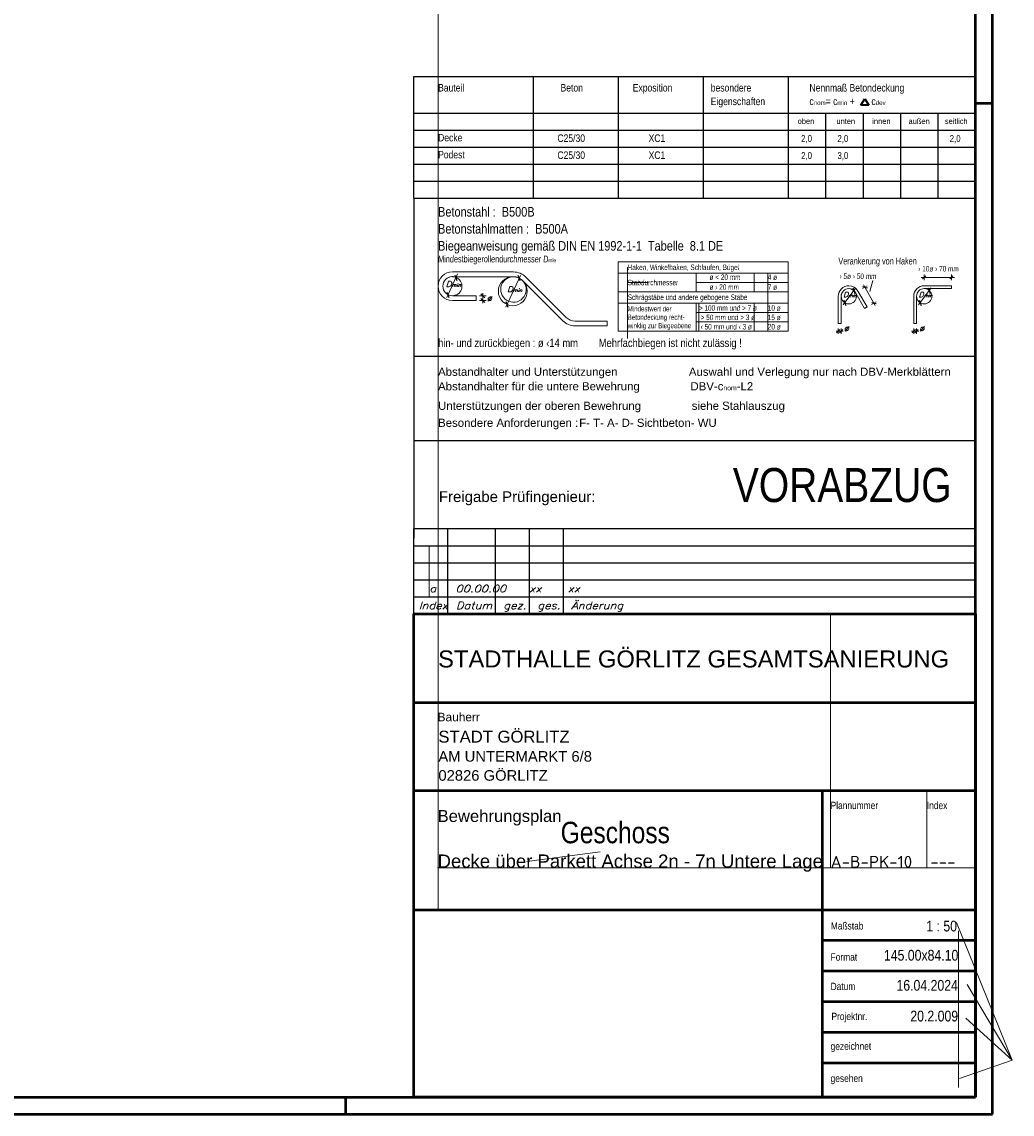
# Model space of a CAD drawing. Header units: millimetres. Extents: x -434 to 93, y -20 to 74.
# Tile 20 of 26: x 58 to 73, y 0 to 16. Entities that reach past the tile are written whole.
import ezdxf
from ezdxf.enums import TextEntityAlignment as Align

# ---------------------------------------------------------------- set-up
doc = ezdxf.new("R2010")
doc.units = ezdxf.units.MM
doc.styles.add('Arial', font='arial.ttf')
doc.styles.add('Arial Narrow', font='ARIALN.TTF')
doc.styles.add('isocp', font='isocp', dxfattribs={"width": 1.1})
doc.styles.add('Italic', font='Italic', dxfattribs={"width": 1.15})
doc.styles.add('msoutlook', font='msoutlook', dxfattribs={"width": 0.7, "oblique": 1.570796})

msp = doc.modelspace()

# ---------------------------------------------------------------- linework, layer by layer
at = {"color": 4, "linetype": 'Continuous', "lineweight": 50}
for p, q in [((72.5, 0), (72.5, 42.05)), ((72.25, 0.25), (72.25, 41.8)), ((64, 0.25), (64, 7.35)), ((64, 7.35), (72.25, 7.35)), ((72.25, 7.35), (72.25, 1.749996)), ((64, 6.05), (72.25, 6.05)), ((72.25, 5), (72.25, 4.75)), ((72.25, 4.75), (64, 4.75)), ((70, 4.75), (70, 0.25)), ((64, 3), (72.25, 3)), ((72.25, 2.55), (70, 2.55)), ((72.25, 2.1), (70, 2.1)), ((72.25, 1.65), (70, 1.65)), ((72.25, 1.749996), (72.25, 0.25)), ((72.25, 1.2), (70, 1.2)), ((72.25, 0.75), (70, 0.75)), ((1, 0.25), (72.25, 0.25)), ((72.25, 0.25), (64, 0.25)), ((0, 0), (72.5, 0))]:
    msp.add_line(p, q, dxfattribs=at)
at = {"color": 9, "linetype": 'Continuous', "lineweight": 0}
for p, q in [((64.354747, 7.35), (64.354747, 17.315944)), ((67.139623, 12.444265), (67.139623, 12.356689)), ((67.139623, 12.356689), (67.139623, 12.081689)), ((67.139623, 12.219189), (67.440064, 12.219189)), ((69.198223, 11.504189), (69.198223, 12.356689)), ((67.139623, 12.081689), (67.139623, 11.397265)), ((68.185426, 11.504189), (68.185426, 11.916689)), ((64.225366, 8.35), (64.225366, 7.6)), ((64.354747, 3), (64.354747, 7.35)), ((70.122953, 7.35), (70.122953, 3.619985)), ((71.5368, 4.75), (71.5368, 3.619985)), ((66.734672, 3.856308), (65.660109, 3.711655)), ((64.347521, 3.619985), (72.25, 3.619985)), ((72.790547, 0.791789), (71.972896, 2.814547)), ((72.001833, 2.695755), (72.001833, 0.393371)), ((72.790547, 0.791789), (72.12725, 1.905571)), ((72.790547, 0.791789), (72.1101, 1.408207)), ((72.790547, 0.791789), (72.018419, 0.525538))]:
    msp.add_line(p, q, dxfattribs=at)
at = {"color": 3, "linetype": 'Continuous', "lineweight": 25}
for p, q in [((64, 13.459069), (64, 15.247881)), ((64, 15.247881), (72.25, 15.247881)), ((64, 15.247881), (72.25, 15.247881)), ((65.75, 15.247881), (65.75, 13.459069)), ((67, 15.247881), (67, 13.459069)), ((68.25, 15.247881), (68.25, 13.459069)), ((69.5, 15.247881), (69.5, 13.459069)), ((72.25, 15.247881), (72.25, 13.459069)), ((64, 14.709069), (72.25, 14.709069)), ((70.05, 14.709069), (70.05, 13.459069)), ((70.6, 14.709069), (70.6, 13.459069)), ((71.15, 14.709069), (71.15, 13.459069)), ((71.7, 14.709069), (71.7, 13.459069)), ((72.25, 14.709069), (72.25, 13.459069)), ((64, 14.459069), (72.25, 14.459069)), ((64, 14.209069), (72.25, 14.209069)), ((64, 13.959069), (72.25, 13.959069)), ((64, 13.709069), (72.25, 13.709069)), ((64, 13.459069), (64, 8.465)), ((64, 13.459069), (72.25, 13.459069)), ((72.25, 8.465), (72.25, 13.459069)), ((64.636711, 12.244123), (64.607689, 12.323859)), ((65.561485, 12.243255), (65.532464, 12.32299)), ((71.474947, 12.270987), (71.522947, 12.318987)), ((71.872875, 12.270987), (71.920875, 12.318987)), ((64.48551, 12.078696), (64.514531, 11.998961)), ((65.041457, 11.994202), (64.981457, 12.054202)), ((70.448388, 12.140386), (70.477409, 12.06065)), ((70.593343, 12.159929), (70.658811, 12.141987)), ((71.557175, 12.140386), (71.586196, 12.06065)), ((65.041457, 11.924202), (64.981457, 11.984202)), ((65.351294, 11.937939), (65.380315, 11.858203)), ((70.315395, 11.960502), (70.344417, 11.880767)), ((70.726454, 11.92632), (70.791922, 11.908379)), ((71.424182, 11.960502), (71.453204, 11.880767)), ((70.259555, 11.528189), (70.211555, 11.480189)), ((70.253555, 11.480189), (70.301555, 11.528189)), ((71.368342, 11.528189), (71.320342, 11.480189)), ((71.362342, 11.480189), (71.410342, 11.528189)), ((64, 11.138194), (72.25, 11.138194)), ((64, 9.898099), (72.25, 9.898099)), ((64, 7.35), (64, 8.6)), ((72.25, 8.6), (64, 8.6)), ((64.5, 7.35), (64.5, 8.6)), ((65.2, 7.35), (65.2, 8.6)), ((65.7, 7.35), (65.7, 8.6)), ((66.2, 7.35), (66.2, 8.6)), ((72.25, 7.35), (72.25, 8.6)), ((64, 8.35), (72.25, 8.35)), ((64, 8.1), (72.25, 8.1)), ((64, 7.85), (72.25, 7.85)), ((64, 7.6), (72.25, 7.6))]:
    msp.add_line(p, q, dxfattribs=at)
at = {"color": 2, "linetype": 'Continuous', "lineweight": 35}
for p, q in [((70.565349, 14.825248), (70.623669, 14.920073)), ((70.68199, 14.825248), (70.565349, 14.825248)), ((70.623669, 14.920073), (70.68199, 14.825248))]:
    msp.add_line(p, q, dxfattribs=at)
at = {"color": 4, "linetype": 'Continuous', "lineweight": 50, "ltscale": 0.2}
for p, q in [((72.5, 14.85), (72.25, 14.85)), ((63, 0), (63, 0.25))]:
    msp.add_line(p, q, dxfattribs=at)
at = {"color": 5, "linetype": 'Continuous', "lineweight": 18}
for p, q in [((67, 12.521689), (67, 11.504189)), ((67, 12.521689), (69.5, 12.521689)), ((69.5, 12.521689), (69.5, 11.504189)), ((64.565372, 12.374202), (65.462247, 12.374202)), ((64.480997, 11.999856), (64.642334, 12.345845)), ((65.462247, 12.304202), (64.565372, 12.304202)), ((65.347996, 11.856412), (65.563982, 12.319595)), ((66.186749, 11.657365), (65.59483, 12.249284)), ((66.236247, 11.706862), (65.644327, 12.298782)), ((67, 12.356689), (69.5, 12.356689)), ((68.14735, 12.356689), (68.14735, 12.081689)), ((68.14735, 12.219189), (69.5, 12.219189)), ((69, 12.356689), (69, 12.081689)), ((70.698275, 12.085377), (70.743941, 12.246551)), ((71.454157, 12.294987), (71.944333, 12.294987)), ((71.498947, 12.334987), (71.498947, 12.254987)), ((71.896875, 12.334987), (71.896875, 12.254987)), ((65.011457, 11.914202), (65.011457, 12.064202)), ((67, 12.081689), (69.5, 12.081689)), ((70.305391, 11.890211), (70.491962, 12.142565)), ((70.621017, 11.838619), (70.487906, 12.072227)), ((70.524397, 12.09302), (70.657509, 11.859412)), ((70.660831, 12.170761), (70.591323, 12.131155)), ((70.607498, 12.183564), (70.779908, 11.880987)), ((71.414178, 11.890211), (71.600749, 12.142565)), ((71.498947, 12.171031), (71.896875, 12.171031)), ((71.896875, 12.129031), (71.498947, 12.129031)), ((71.896875, 12.129031), (71.896875, 12.171031)), ((64.565372, 12.024202), (64.915372, 12.024202)), ((64.565372, 11.954202), (64.915372, 11.954202)), ((64.915372, 11.954202), (64.915372, 12.024202)), ((64.961457, 12.024202), (65.061457, 12.024202)), ((64.961457, 11.954202), (65.061457, 11.954202)), ((67, 11.916689), (69.5, 11.916689)), ((68.14735, 11.916689), (68.14735, 11.504189)), ((69, 11.916689), (69, 11.504189)), ((70.23566, 12.016531), (70.23566, 11.618603)), ((70.27766, 12.016531), (70.27766, 11.618603)), ((70.793942, 11.937153), (70.724434, 11.897547)), ((71.344447, 11.618603), (71.344447, 12.016531)), ((71.386447, 12.016531), (71.386447, 11.618603)), ((68.14735, 11.779189), (69.5, 11.779189)), ((70.27766, 11.712582), (70.27766, 11.792582)), ((70.621017, 11.838619), (70.657509, 11.859412)), ((66.368829, 11.651945), (66.840505, 11.651945)), ((66.840505, 11.581945), (66.368829, 11.581945)), ((66.840505, 11.651945), (66.840505, 11.581945)), ((68.14735, 11.641689), (69.5, 11.641689)), ((70.27766, 11.618603), (70.23566, 11.618603)), ((71.386447, 11.618603), (71.344447, 11.618603)), ((67, 11.504189), (69.5, 11.504189)), ((70.309555, 11.504189), (70.203555, 11.504189)), ((70.235555, 11.464189), (70.235555, 11.544189)), ((70.277555, 11.544189), (70.277555, 11.464189)), ((71.418342, 11.504189), (71.312342, 11.504189)), ((71.344342, 11.464189), (71.344342, 11.544189)), ((71.386342, 11.544189), (71.386342, 11.464189))]:
    msp.add_line(p, q, dxfattribs=at)
for centre, radius in [((65.452998, 12.090662), 0.2125), ((70.39016, 12.016531), 0.112069), ((71.498947, 12.016531), 0.112068)]:
    msp.add_circle(centre, radius, dxfattribs=at)
for centre, radius, start, end in [((64.565372, 12.164827), 0.210625, 90, 270), ((65.462247, 12.116702), 0.2575, 45, 90), ((64.565372, 12.164827), 0.140625, 90, 180), ((64.565372, 12.164827), 0.140625, 270, 119.6747369), ((65.462247, 12.116702), 0.1875, 44.9997839, 90), ((64.565372, 12.164827), 0.140625, 180, 270), ((70.39016, 12.016531), 0.1545, 90, 180), ((70.39016, 12.016531), 0.1125, 90, 180), ((70.39016, 12.016531), 0.1545, 29.6747344, 90), ((70.39016, 12.016531), 0.1125, 29.674636, 90), ((71.498947, 12.016531), 0.1545, 90, 180), ((71.498947, 12.016531), 0.1125, 90, 180), ((66.368829, 11.839445), 0.2575, 225, 270), ((66.368829, 11.839445), 0.1875, 225.0002161, 270)]:
    msp.add_arc(centre, radius, start, end, dxfattribs=at)
at = {"color": 9, "linetype": 'Continuous', "lineweight": 0}
msp.add_arc((65.462247, 12.116702), 0.1875, 90, 44.9997839, dxfattribs=at)

# ---------------------------------------------------------------- texts
at = {"color": 2, "lineweight": 35}
for s, height, style, p in [('Bauteil', 0.11, 'Arial Narrow', (64.354747, 15.025248)), ('Beton', 0.11, 'Arial Narrow', (66.154136, 15.025248)), ('Exposition', 0.11, 'Arial Narrow', (67.215807, 15.025248)), ('besondere', 0.11, 'Arial Narrow', (68.361283, 15.025248)), ('Nennmaß Betondeckung', 0.11, 'Arial Narrow', (69.811905, 15.025248)), ('Eigenschaften', 0.11, 'Arial Narrow', (68.361283, 14.825248)), ('Decke', 0.11, 'Arial Narrow', (64.354747, 14.292747)), ('C25/30', 0.11, 'Arial Narrow', (66.108002, 14.284592)), ('XC1', 0.11, 'Arial Narrow', (67.448032, 14.284592)), ('2,0', 0.1, 'Arial Narrow', (69.689655, 14.284592)), ('2,0', 0.1, 'Arial Narrow', (70.22313, 14.284592)), ('2,0', 0.1, 'Arial Narrow', (71.87313, 14.284592)), ('Podest', 0.11, 'Arial Narrow', (64.354747, 14.042747)), ('C25/30', 0.11, 'Arial Narrow', (66.108002, 14.034592)), ('XC1', 0.11, 'Arial Narrow', (67.448032, 14.034592)), ('2,0', 0.1, 'Arial Narrow', (69.689655, 14.034592)), ('3,0', 0.1, 'Arial Narrow', (70.22313, 14.034592)), ('Betonstahl :  B500B', 0.14, 'Arial Narrow', (64.354747, 13.187552)), ('Betonstahlmatten :  B500A', 0.14, 'Arial Narrow', (64.354747, 12.937552)), ('Biegeanweisung gemäß DIN EN 1992-1-1  Tabelle  8.1 DE', 0.14, 'Arial Narrow', (64.354747, 12.687552)), ('hin- und zurückbiegen : ø ‹14 mm        Mehrfachbiegen ist nicht zulässig !', 0.12, 'Arial Narrow', (64.354747, 11.271462)), ('Abstandhalter und Unterstützungen', 0.12, 'Arial', (64.354747, 10.848101)), ('Auswahl und Verlegung nur nach DBV-Merkblättern', 0.12, 'Arial', (68.039976, 10.848099)), ('Unterstützungen der oberen Bewehrung                siehe Stahlauszug', 0.12, 'Arial', (64.354747, 10.348099)), ('Besondere Anforderungen :', 0.12, 'Arial', (64.354747, 10.098099)), ('STADTHALLE GÖRLITZ GESAMTSANIERUNG', 0.25, 'Arial', (64.354747, 6.562896)), ('STADT GÖRLITZ', 0.175, 'Arial', (64.359103, 5.458769)), ('AM UNTERMARKT 6/8', 0.1555, 'Arial', (64.359103, 5.178869)), ('02826 GÖRLITZ', 0.1555, 'Arial', (64.359103, 4.898969)), ('Bewehrungsplan', 0.175, 'Arial', (64.347521, 4.293234))]:
    msp.add_text(s, height=height, dxfattribs=dict(at, style=style)).set_placement(p)
at = {"color": 3, "lineweight": 25}
for s, height, style, p in [('oben', 0.08, 'Arial Narrow', (69.638932, 14.549243)), ('unten', 0.08, 'Arial Narrow', (70.208225, 14.549243)), ('innen', 0.08, 'Arial Narrow', (70.735123, 14.549243)), ('außen', 0.08, 'Arial Narrow', (71.268078, 14.549243)), ('seitlich', 0.08, 'Arial Narrow', (71.801033, 14.549243)), ('Bauherr', 0.125, 'Arial', (64.347521, 5.772352)), ('Plannummer', 0.1075, 'Arial Narrow', (70.122954, 4.481968)), ('Index', 0.1075, 'Arial Narrow', (71.5368, 4.481968)), ('Maßstab', 0.1075, 'Arial Narrow', (70.126189, 2.713135)), ('Format', 0.1075, 'Arial Narrow', (70.122954, 2.255711)), ('Datum', 0.1075, 'Arial Narrow', (70.122954, 1.823087)), ('Projektnr.', 0.1075, 'Arial Narrow', (70.135187, 1.382927)), ('gezeichnet', 0.1075, 'Arial Narrow', (70.122954, 0.945074)), ('gesehen', 0.1075, 'Arial Narrow', (70.122954, 0.472371))]:
    msp.add_text(s, height=height, dxfattribs=dict(at, style=style)).set_placement(p)
at = {"color": 3, "lineweight": 25, "style": 'msoutlook', "oblique": 1.5707963, "width": 0.7}
for s, height, p in [('Verankerung von Haken', 0.1, (70.23566, 12.484105)), ('Haken, Winkelhaken, Schlaufen, Bügel', 0.081, (67.139623, 12.401688)), ('Stabdurchmesser', 0.081, (67.139623, 12.177517)), ('ø < 20 mm', 0.081, (68.342442, 12.257338)), ('4 ø', 0.081, (69.198223, 12.257338)), ('Schrägstäbe und andere gebogene Stäbe', 0.081, (67.139623, 11.961919)), ('ø › 20 mm', 0.081, (68.342442, 12.111562)), ('7 ø', 0.081, (69.198224, 12.111562)), ('Mindestwert der', 0.0775, (67.139623, 11.794651)), ('> 100 mm und > 7 ø', 0.081, (68.185426, 11.803905)), ('10 ø', 0.081, (69.198224, 11.803905)), ('Betondeckung recht-', 0.0775, (67.139623, 11.670651)), (' > 50 mm und > 3 ø', 0.081, (68.185426, 11.666405)), ('15 ø', 0.081, (69.198223, 11.666405)), ('winklig zur Biegeebene', 0.0775, (67.139623, 11.546651)), (' ‹ 50 mm und ‹ 3 ø', 0.081, (68.185426, 11.528905)), ('20 ø', 0.081, (69.198223, 11.528905))]:
    msp.add_text(s, height=height, dxfattribs=at).set_placement(p)
for s, p in [('› 10ø › 70 mm', (71.410124, 12.421255)), ('› 5ø › 50 mm', (70.253208, 12.310871))]:
    msp.add_text(s, height=0.081, dxfattribs=at).set_placement(p, align=Align.MIDDLE_LEFT)
at = {"color": 3, "lineweight": 25, "style": 'Italic', "width": 1.15}
for p in [(65.070918, 11.993556), (70.316807, 11.551131), (71.425594, 11.551131)]:
    msp.add_text('ø', height=0.081, dxfattribs=at).set_placement(p, align=Align.MIDDLE_LEFT)
at = {"color": 9, "lineweight": 0}
for s, height, style, p in [('F- T- A- D- Sichtbeton- WU', 0.12, 'Arial', (66.428232, 10.098095)), ('VORABZUG', 0.5, 'Arial Narrow', (68.685963, 8.99362)), ('Freigabe Prüfingenieur:', 0.1575, 'Arial', (64.366624, 8.993623)), ('Geschoss', 0.315, 'Arial Narrow', (66.156061, 3.980296))]:
    msp.add_text(s, height=height, dxfattribs=dict(at, style=style)).set_placement(p)
at = {"color": 9, "lineweight": 0, "style": 'Italic', "width": 1.15}
msp.add_text('a   00.00.00   xx    xx', height=0.1075, dxfattribs=at).set_placement((64.225366, 7.667317))
at = {"color": 3, "lineweight": 25, "width": 1.15}
for s, height, style, p in [('Änderung', 0.1075, 'Italic', (66.312225, 7.419913)), ('Index', 0.1075, 'Italic', (64.068945, 7.419913)), ('Datum', 0.1075, 'Italic', (64.616406, 7.419913)), ('gez.', 0.1075, 'Italic', (65.312225, 7.419913)), ('ges.', 0.1075, 'Italic', (65.812225, 7.419913)), ('A-B-PK-10', 0.175, 'isocp', (70.122953, 3.619985)), ('---', 0.175, 'isocp', (71.588348, 3.619985))]:
    msp.add_text(s, height=height, dxfattribs=dict(at, style=style)).set_placement(p)
at = {"color": 4, "lineweight": 50, "style": 'Arial'}
msp.add_text('Decke über Parkett Achse 2n - 7n Untere Lage', height=0.195, dxfattribs=at).set_placement((64.347521, 3.619985))
at = {"color": 2, "lineweight": 35, "style": 'Arial Narrow'}
for s, p in [('1 : 50', (71.980052, 2.684935)), ('145.00x84.10', (71.999648, 2.256007)), ('16.04.2024', (71.993227, 1.81409)), ('20.2.009', (71.996647, 1.362305))]:
    msp.add_text(s, height=0.1575, dxfattribs=at).set_placement(p, align=Align.RIGHT)
at = {"color": 2, "lineweight": 35, "attachment_point": 7, "line_spacing_factor": 0.9}
for s, insert, char_height, style in [('c{\\A1;\\H.6x;\\S^ nom;}= c{\\A1;\\H.6x;\\S^ min;} +       c{\\A1;\\H.6x;\\S^ dev;}', (69.811905, 14.825248), 0.11, 'Arial Narrow'), ('Abstandhalter für die untere Bewehrung                DBV-c{\\A1;\\H.6x;\\S^ nom;}-L2', (64.354747, 10.598099), 0.12, 'Arial')]:
    msp.add_mtext(s, dxfattribs=dict(at, insert=insert, char_height=char_height, style=style))
at = {"color": 3, "lineweight": 25, "line_spacing_factor": 0.9}
for s, insert, char_height, attachment_point, style in [('Mindestbiegerollendurchmesser D{\\A1;\\H.6x;\\S^ min;}', (64.354747, 12.484105), 0.1, 7, 'msoutlook'), ('D{\\A1;\\H.6x;\\S^ min;}', (64.579098, 12.236759), 0.081, 2, 'Italic'), ('D{\\A1;\\H.6x;\\S^ min;}', (65.480235, 12.161066), 0.081, 2, 'Italic'), ('D{\\A1;\\H.6x;\\S^ min;}', (70.407648, 12.07899), 0.075, 2, 'Italic'), ('D{\\A1;\\H.6x;\\S^ min;}', (71.516186, 12.07899), 0.075, 2, 'Italic')]:
    msp.add_mtext(s, dxfattribs=dict(at, insert=insert, char_height=char_height, attachment_point=attachment_point, style=style))

doc.saveas('drawing.dxf')
